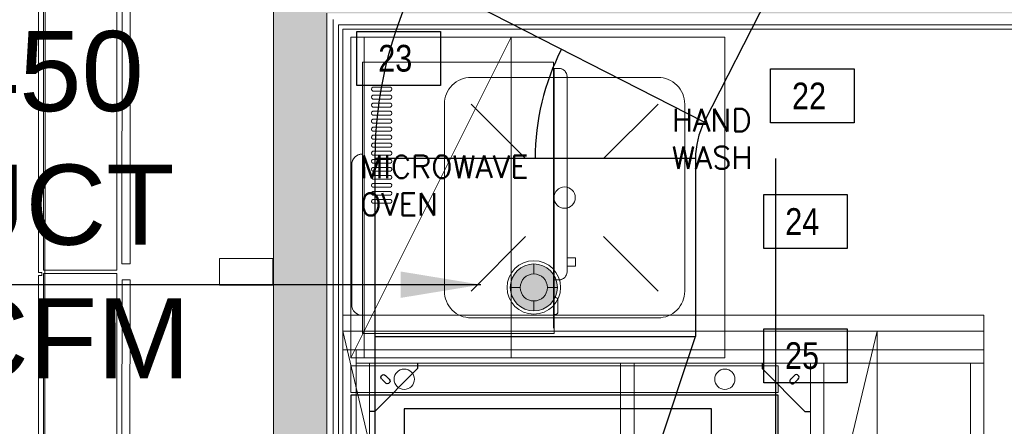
# Model space of a CAD drawing. Header units: millimetres. Extents: x -125266 to 274256, y -711690 to -301689.
# Tile 245 of 256: x -61725 to -59882, y -347405 to -346644. Entities that reach past the tile are written whole.
import ezdxf

# ---------------------------------------------------------------- set-up
doc = ezdxf.new("R2010")
doc.units = ezdxf.units.MM
doc.linetypes.add('HIDDEN', pattern=[0.375, 0.25, -0.125])
for name, color, linetype, lineweight in [('A-DETL-MBND', 5, 'Continuous', 9), ('A-GLAZ-CURT', 8, 'Continuous', 9), ('AD Wall', 8, 'Continuous', 15), ('ARCH', 7, 'Continuous', 0), ('CCTV CAMERA', 5, 'Continuous', 0), ('CCTV Legend', 7, 'Continuous', 5), ('Equipment', 8, 'Continuous', 0), ('Finished Line', 7, 'Continuous', 0), ('HOOD', 6, 'Continuous', 0), ('Legend', 5, 'Continuous', 0), ('LIGHT', 173, 'Continuous', 5), ('MEPTEK HVAC-Kitchen Exhaust Air Duct', 30, 'Continuous', 30), ('MEPTEK-TEXT1', 7, 'Continuous', 30), ('Plaster Line', 7, 'Continuous', 0)]:
    doc.layers.add(name, color=color, linetype=linetype, lineweight=lineweight)
for name, color, linetype in [('Equip Code', 1, 'Continuous'), ('Equipment Name', 7, 'Continuous'), ('Light Equipment', 8, 'Continuous'), ('Model_Top', 7, 'Continuous')]:
    doc.layers.add(name, color=color, linetype=linetype)
doc.styles.add('REVAC', font='verdana.ttf', dxfattribs={"height": 50})
doc.styles.add('SA-DESIGN', font='arial.ttf')
doc.styles.get("Standard").update_dxf_attribs({"font": 'ARIALN.TTF'})
doc.styles.add('Times New Roman', font='times.ttf', dxfattribs={"height": 150})
doc.dimstyles.new('ARA-125', dxfattribs={"dimtxt": 200, "dimasz": 75, "dimexe": 0, "dimexo": 75, "dimgap": 7.5, "dimtad": 0, "dimdec": 0, "dimrnd": 5, "dimdsep": 46, "dimtxsty": 'Times New Roman', "dimblk": 'ARCHTICK', "dimcen": 56.25, "dimdle": 56.25, "dimclrd": 256, "dimclre": 256, "dimclrt": 256, "dimazin": 3, "dimtfac": 1, "dimtdec": 0, "dimtix": 1, "dimtmove": 1, "dimatfit": 3, "dimfxl": 0, "dimtolj": 1, "dimlwd": -1, "dimlwe": 0, "dimarcsym": 0})

# ---------------------------------------------------------------- blocks, each defined once
blk = doc.blocks.new('A$Cd8c23d55')
at = {"layer": 'LIGHT'}
h = blk.add_hatch(color=20, dxfattribs=at)
h.dxf.hatch_style = 1
h.set_gradient(color1=(255, 63, 0), one_color=1, tint=1, name='SPHERICAL')
edge = h.paths.add_edge_path()
edge.add_arc((50, 50), 44, 0, 360)
for p, q in [((50, 75.3), (50, 94)), ((24.7, 50), (6, 50)), ((75.3, 50), (94, 50)), ((50, 24.7), (50, 6))]:
    blk.add_line(p, q, dxfattribs=at)
for radius in [50, 44, 25.3]:
    blk.add_circle((50, 50), radius, dxfattribs=at)
blk = doc.blocks.new('A_GLASS_PARTITION_TYPE 2 - TYPE 2-49217597-Store 26 at Node L4 Level')
at = {"layer": 'A-GLAZ-CURT', "color": 8, "lineweight": 15}
for p, q in [((610, 7.5), (-610, 7.5)), ((-610, 7.5), (-610, -7.5)), ((610, -7.5), (610, 7.5)), ((-610, -7.5), (610, -7.5)), ((-600, -175), (-650, -175)), ((-650, -175), (-650, -275)), ((-600, -275), (-600, -175)), ((-650, -275), (-600, -275))]:
    blk.add_line(p, q, dxfattribs=at)
blk = doc.blocks.new('A_GLASS_PARTITION_TYPE 2 - TYPE 2-49217600-Store 26 at Node L4 Level')
at = {"layer": 'A-GLAZ-CURT', "color": 8, "lineweight": 15}
for p, q in [((610, 7.5), (-610, 7.5)), ((-610, 7.5), (-610, -7.5)), ((610, -7.5), (610, 7.5)), ((-610, -7.5), (610, -7.5)), ((-600, -175), (-650, -175)), ((-650, -175), (-650, -275)), ((-600, -275), (-600, -175)), ((-650, -275), (-600, -275))]:
    blk.add_line(p, q, dxfattribs=at)
blk = doc.blocks.new('Ceilings 86 - Ceilings 58-48037302-Store 26 at Node L4 Level')
at = {"layer": 'A-DETL-MBND', "color": 250, "lineweight": 13}
for p, q in [((584297.6, 74022.7), (583132.8, 73585.9)), ((583181, 73457.4), (584345.8, 73894.1)), ((583127.2, 73583.8), (581962.4, 73147.1)), ((583175.4, 73455.3), (583127.2, 73583.8)), ((583132.8, 73585.9), (583181, 73457.4)), ((582010.6, 73018.6), (583175.4, 73455.3))]:
    blk.add_line(p, q, dxfattribs=at)
blk = doc.blocks.new('DIAL-LT-NDE-ZZ-M3-A-100_rvt-1-Store 26 at Node L4 Level')
at = {"layer": 'A-DETL-MBND', "color": 8, "lineweight": 13}
for p, q in [((-574322.7, 135893.6), (-568086.7, 135892.5)), ((-571828.7, 135881.2), (-573072.7, 135881.4)), ((-571828.7, 135887.2), (-571828.7, 135881.2)), ((-571822.7, 135887.2), (-571828.7, 135887.2)), ((-571822.7, 135881.2), (-571822.7, 135887.2)), ((-570578.7, 135881), (-571822.7, 135881.2))]:
    blk.add_line(p, q, dxfattribs=at)
at = {"color": 8, "lineweight": 13}
for name, p, rotation in [('Ceilings 86 - Ceilings 58-48037302-Store 26 at Node L4 Level', (0, 0), 159.4399999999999), ('A_GLASS_PARTITION_TYPE 2 - TYPE 2-49217597-Store 26 at Node L4 Level', (-572454.6, 136044.9), 179.9900000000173), ('A_GLASS_PARTITION_TYPE 2 - TYPE 2-49217600-Store 26 at Node L4 Level', (-571204.6, 136044.7), 179.9900000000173)]:
    blk.add_blockref(name, p, dxfattribs=dict(at, rotation=rotation))
blk = doc.blocks.new('A$Cec1ce621')
at = {"layer": 'Equipment', "linetype": 'HIDDEN', "lineweight": 0, "ltscale": 0.1}
for p, q in [((454, 419), (191.9, 419)), ((0, 399), (0, 41)), ((0, 399), (10, 399)), ((10, 399), (498, 399)), ((498, 399), (508, 399)), ((508, 40), (508, 399)), ((46.9, 346.5), (46.9, 379.2)), ((54.1, 379.2), (54.1, 346.5)), ((61.9, 346.5), (61.9, 379.2)), ((69.1, 379.2), (69.1, 346.5)), ((76.9, 346.5), (76.9, 379.2)), ((84.1, 379.2), (84.1, 346.5)), ((91.9, 346.5), (91.9, 379.2)), ((99.1, 379.2), (99.1, 346.5)), ((106.9, 346.5), (106.9, 379.2)), ((114.1, 379.2), (114.1, 346.5)), ((121.9, 346.5), (121.9, 379.2)), ((129.1, 379.2), (129.1, 346.5)), ((136.9, 346.5), (136.9, 379.2)), ((144.1, 379.2), (144.1, 346.5)), ((151.9, 346.5), (151.9, 379.2)), ((159.1, 379.2), (159.1, 346.5)), ((166.9, 346.5), (166.9, 379.2)), ((174.1, 379.2), (174.1, 346.5)), ((181.9, 346.5), (181.9, 379.2)), ((189.1, 379.2), (189.1, 346.5)), ((196.9, 346.5), (196.9, 379.2)), ((204.1, 379.2), (204.1, 346.5)), ((211.9, 346.5), (211.9, 379.2)), ((219.1, 379.2), (219.1, 346.5)), ((226.9, 346.5), (226.9, 379.2)), ((234.1, 379.2), (234.1, 346.5)), ((241.9, 346.5), (241.9, 379.2)), ((249.1, 379.2), (249.1, 346.5)), ((256.9, 346.5), (256.9, 379.2)), ((264.1, 379.2), (264.1, 346.5)), ((10, 41), (0, 41)), ((498, 41), (10, 41)), ((508, 40), (11.9, 40)), ((11.9, 40), (11.9, 31)), ((38.6, 41), (38.6, 40)), ((380.7, 41), (380.7, 40)), ((407.4, 40), (407.4, 31)), ((440.5, 41), (440.5, 38)), ((472.3, 41), (472.3, 38)), ((467.3, 33), (445.5, 33)), ((26.9, 16), (392.4, 16)), ((366.5, 16), (366.5, 15)), ((366.5, 0), (366.5, 15)), ((366.5, 0), (381.8, 0)), ((381.8, 16), (381.8, 15)), ((381.8, 15), (381.8, 0))]:
    blk.add_line(p, q, dxfattribs=at)
for centre, radius, start, end in [((191.9, 399), 20, 90, 180), ((454, 399), 20, 0, 90), ((50.5, 378), 3.8, 18.7415, 161.2585), ((65.5, 378), 3.8, 18.7415, 161.2585), ((80.5, 378), 3.8, 18.7415, 161.2585), ((95.5, 378), 3.8, 18.7415, 161.2585), ((110.5, 378), 3.8, 18.7415, 161.2585), ((125.5, 378), 3.8, 18.7415, 161.2585), ((140.5, 378), 3.8, 18.7415, 161.2585), ((155.5, 378), 3.8, 18.7415, 161.2585), ((170.5, 378), 3.8, 18.7415, 161.2585), ((185.5, 378), 3.8, 18.7415, 161.2585), ((200.5, 378), 3.8, 18.7415, 161.2585), ((215.5, 378), 3.8, 18.7415, 161.2585), ((230.5, 378), 3.8, 18.7415, 161.2585), ((245.5, 378), 3.8, 18.7415, 161.2585), ((260.5, 378), 3.8, 18.7415, 161.2585), ((50.5, 347.8), 3.83, 199.6898, 340.3102), ((65.5, 347.8), 3.83, 199.6898, 340.3102), ((80.5, 347.8), 3.83, 199.6898, 340.3102), ((95.5, 347.8), 3.83, 199.6898, 340.3102), ((110.5, 347.8), 3.83, 199.6898, 340.3102), ((125.5, 347.8), 3.83, 199.6898, 340.3102), ((140.5, 347.8), 3.83, 199.6898, 340.3102), ((155.5, 347.8), 3.83, 199.6898, 340.3102), ((170.5, 347.8), 3.83, 199.6898, 340.3102), ((185.5, 347.8), 3.83, 199.6898, 340.3102), ((200.5, 347.8), 3.83, 199.6898, 340.3102), ((215.5, 347.8), 3.83, 199.6898, 340.3102), ((230.5, 347.8), 3.83, 199.6898, 340.3102), ((245.5, 347.8), 3.83, 199.6898, 340.3102), ((260.5, 347.8), 3.83, 199.6898, 340.3102), ((445.5, 38), 5, 180, 270), ((467.3, 38), 5, 270, 0), ((26.9, 31), 15, 180, 270), ((392.4, 31), 15, 270, 0)]:
    blk.add_arc(centre, radius, start, end, dxfattribs=at)
blk = doc.blocks.new('ARCH')
at = {"layer": 'Legend', "ltscale": 15}
h = blk.add_hatch(dxfattribs=at)
h.set_pattern_fill('SACNCR', color=8, scale=25, style=0)
h.paths.add_polyline_path([(-61250.1, -341787), (-61250.1, -342091.1), (-61250.1, -342091.1), (-61250.1, -342141.1), (-61250.1, -344307.9), (-61181.2, -344307.9), (-61181.2, -344307.9), (-61169.1, -344307.9), (-60630.8, -344307.9), (-60630.8, -344920), (-60630.8, -344932), (-61250.1, -344932), (-61250.1, -351457.1), (-61395.2, -351457.1), (-61395.2, -351557.1), (-60383.2, -351557.1), (-60383.2, -352683.7), (-61393.2, -352683.7), (-61393.2, -352783.7), (-60283.2, -352783.7), (-60283.2, -351457.1), (-61150.1, -351457.1), (-61150.1, -346632), (-57589.3, -346632), (-57474.4, -346517.1), (-57545.1, -346446.4), (-57630.7, -346532), (-57700.7, -346532), (-57700.7, -346582), (-58200.7, -346582), (-58200.7, -346532), (-58300.7, -346532), (-58300.7, -346582), (-58800.7, -346582), (-58800.7, -346532), (-58980.8, -346532), (-58980.8, -346426), (-59030.8, -346426), (-59030.8, -346026), (-58980.8, -346026), (-58980.8, -345956), (-59080.8, -345956), (-59080.8, -346532), (-61150.1, -346532), (-61150.1, -345032), (-60530.8, -345032), (-60530.8, -344607), (-59080.8, -344607), (-59080.8, -345032), (-58980.8, -345032), (-58980.8, -344507), (-60530.8, -344507), (-60530.8, -344207.9), (-61150.1, -344207.9), (-61150.1, -341887), (-56700.1, -341887), (-56700.1, -344932), (-58020.8, -344932), (-58020.8, -345032), (-56700.1, -345032), (-56700.1, -345601.3), (-56785.7, -345687), (-56715, -345757.7), (-56600.1, -345642.8), (-56600.1, -341887), (-51541.4, -341887), (-51541.4, -345439.4, 0.002965), (-51441.4, -345409.7), (-51441.4, -341887), (-47645.9, -341887), (-47645.9, -344723.2), (-47445.9, -344723.2), (-47445.9, -344623.2), (-47545.9, -344623.2), (-47545.9, -341887), (-45935.9, -341887), (-45935.9, -344623.2), (-46521.9, -344623.2), (-46521.9, -344723.2), (-45835.9, -344723.2), (-45835.9, -341787), (-45958.9, -341787), (-45958.9, -341787.9), (-46008.9, -341787.9)])
h = blk.add_hatch(dxfattribs=at)
h.set_pattern_fill('SACNCR', color=8, scale=25, style=0)
h.paths.add_polyline_path([(-61250.1, -341787), (-61250.1, -342091.1), (-61250.1, -342091.1), (-61250.1, -342141.1), (-61250.1, -344307.9), (-61181.2, -344307.9), (-61181.2, -344307.9), (-61169.1, -344307.9), (-60630.8, -344307.9), (-60630.8, -344920), (-60630.8, -344932), (-61250.1, -344932), (-61250.1, -351457.1), (-61395.2, -351457.1), (-61395.2, -351557.1), (-60383.2, -351557.1), (-60383.2, -352683.7), (-61393.2, -352683.7), (-61393.2, -352783.7), (-60283.2, -352783.7), (-60283.2, -351457.1), (-61150.1, -351457.1), (-61150.1, -346632), (-57589.3, -346632), (-57474.4, -346517.1), (-57545.1, -346446.4), (-57630.7, -346532), (-57700.7, -346532), (-57700.7, -346582), (-58200.7, -346582), (-58200.7, -346532), (-58300.7, -346532), (-58300.7, -346582), (-58800.7, -346582), (-58800.7, -346532), (-58980.8, -346532), (-58980.8, -346426), (-59030.8, -346426), (-59030.8, -346026), (-58980.8, -346026), (-58980.8, -345956), (-59080.8, -345956), (-59080.8, -346532), (-61150.1, -346532), (-61150.1, -345032), (-60530.8, -345032), (-60530.8, -344607), (-59080.8, -344607), (-59080.8, -345032), (-58980.8, -345032), (-58980.8, -344507), (-60530.8, -344507), (-60530.8, -344207.9), (-61150.1, -344207.9), (-61150.1, -341887), (-56700.1, -341887), (-56700.1, -344932), (-58020.8, -344932), (-58020.8, -345032), (-56700.1, -345032), (-56700.1, -345601.3), (-56785.7, -345687), (-56715, -345757.7), (-56600.1, -345642.8), (-56600.1, -341887), (-51541.4, -341887), (-51541.4, -345439.4, 0.002965), (-51441.4, -345409.7), (-51441.4, -341887), (-47645.9, -341887), (-47645.9, -344723.2), (-47445.9, -344723.2), (-47445.9, -344623.2), (-47545.9, -344623.2), (-47545.9, -341887), (-45935.9, -341887), (-45935.9, -344623.2), (-46521.9, -344623.2), (-46521.9, -344723.2), (-45835.9, -344723.2), (-45835.9, -341787), (-45958.9, -341787), (-45958.9, -341787.9), (-46008.9, -341787.9)])
at = {"layer": 'AD Wall', "lineweight": 0}
for p, q in [((-61250.1, -344932), (-61250.1, -351457.1)), ((-61150.1, -346632), (-61150.1, -351457.1))]:
    blk.add_line(p, q, dxfattribs=at)
at = {"layer": 'AD Wall', "color": 8, "lineweight": 0}
for p, q in [((-61250.1, -344932), (-61250.1, -351457.1)), ((-61150.1, -346632), (-61150.1, -351457.1))]:
    blk.add_line(p, q, dxfattribs=at)
at = {"layer": 'Equip Code'}
for points in [[(-61093.6, -346767), (-61093.6, -346665.9), (-60937.5, -346665.9), (-60937.5, -346767)], [(-60319.5, -346837.3), (-60319.5, -346736.2), (-60163.3, -346736.2), (-60163.3, -346837.3)], [(-60332, -347072.2), (-60332, -346971.1), (-60175.9, -346971.1), (-60175.9, -347072.2)], [(-60332.1, -347323.6), (-60332.1, -347222.5), (-60176, -347222.5), (-60176, -347323.6)]]:
    blk.add_lwpolyline(points, close=True, dxfattribs=at)
at = {"layer": 'Equipment', "lineweight": 0}
for p, q in [((-60805.1, -346677), (-61105.1, -347277)), ((-61080.1, -346677), (-61080.1, -347277)), ((-60880.1, -346802), (-60778.2, -346903.9)), ((-60632, -346903.9), (-60530.1, -346802)), ((-60880.1, -347152), (-60778.2, -347050.1)), ((-60632, -347050.1), (-60530.1, -347152))]:
    blk.add_line(p, q, dxfattribs=at)
for points in [[(-61105.1, -346677), (-60405.1, -346677), (-60405.1, -347277), (-61105.1, -347277)], [(-61105.1, -346677), (-60805.1, -346677), (-60805.1, -347277), (-61105.1, -347277)]]:
    blk.add_lwpolyline(points, close=True, dxfattribs=at)
blk.add_lwpolyline([(-60480.1, -346802), (-60480.1, -347152, -0.414214), (-60530.1, -347202), (-60880.1, -347202, -0.414214), (-60930.1, -347152), (-60930.1, -346802, -0.414214), (-60880.1, -346752), (-60530.1, -346752, -0.414214)], format="xyb", close=True, dxfattribs=at)
at = {"layer": 'Equipment'}
blk.add_lwpolyline([(-61105.1, -347342), (-60305.1, -347342), (-60305.1, -347292), (-61105.1, -347292)], close=True, dxfattribs=at)
at = {"layer": 'Equipment', "lineweight": 30}
for points in [[(-61105.1, -347347), (-61105.1, -347747), (-60305.1, -347747), (-60305.1, -347347)], [(-61005.1, -347372), (-61005.1, -347722), (-60430.1, -347722), (-60430.1, -347372)]]:
    blk.add_lwpolyline(points, close=True, dxfattribs=at)
at = {"layer": 'Equipment', "lineweight": 0}
blk.add_circle((-60705.1, -346977), 20, dxfattribs=at)
at = {"layer": 'Equipment'}
for centre in [(-61005.1, -347317), (-60405.1, -347317)]:
    blk.add_circle(centre, 19, dxfattribs=at)
at = {"layer": 'Finished Line', "color": 8}
for p, q in [((-61128.1, -346654), (-61128.1, -351435.1)), ((-57580.2, -346654), (-61128.1, -346654)), ((-61128.1, -346654), (-61128.1, -351435.1)), ((-57580.2, -346654), (-61128.1, -346654)), ((-61120.1, -346662), (-61120.1, -351427.1)), ((-57576.9, -346662), (-61120.1, -346662)), ((-61120.1, -346662), (-61120.1, -351427.1)), ((-57576.9, -346662), (-61120.1, -346662))]:
    blk.add_line(p, q, dxfattribs=at)
at = {"layer": 'HOOD'}
for p, q in [((-61120.1, -347227.1), (-60120.1, -351427.1)), ((-60120.1, -347227.1), (-61120.1, -351427.1))]:
    blk.add_line(p, q, dxfattribs=at)
for points in [[(-61120.1, -347227.1), (-61120.1, -351427.1), (-60120.1, -351427.1), (-60120.1, -347227.1)], [(-60120.1, -351427.1), (-59920.1, -351427.1), (-59920.1, -347227.1), (-60120.1, -347227.1)]]:
    blk.add_lwpolyline(points, close=True, dxfattribs=at)
at = {"layer": 'Light Equipment', "lineweight": 0}
for p, q in [((-60805.1, -346677), (-61105.1, -347277)), ((-61080.1, -346677), (-61080.1, -347277)), ((-61083.5, -346723.5), (-60725.5, -346723.5)), ((-61083.5, -346723.5), (-61083.5, -346733.5)), ((-60725.5, -346733.5), (-60725.5, -346723.5)), ((-61083.5, -346733.5), (-61083.5, -347221.5)), ((-60725.5, -347221.5), (-60725.5, -346733.5)), ((-60724.5, -347231.5), (-60724.5, -346735.4)), ((-60724.5, -346735.4), (-60715.5, -346735.4)), ((-60725.5, -346762.1), (-60724.5, -346762.1)), ((-60700.5, -346750.4), (-60700.5, -347115.9)), ((-61031, -346770.4), (-61063.7, -346770.4)), ((-61063.7, -346777.6), (-61031, -346777.6)), ((-61031, -346785.4), (-61063.7, -346785.4)), ((-61063.7, -346792.6), (-61031, -346792.6)), ((-61031, -346800.4), (-61063.7, -346800.4)), ((-61063.7, -346807.6), (-61031, -346807.6)), ((-61031, -346815.4), (-61063.7, -346815.4)), ((-60880.1, -346802), (-60778.2, -346903.9)), ((-60632, -346903.9), (-60530.1, -346802)), ((-61063.7, -346822.6), (-61031, -346822.6)), ((-61031, -346830.4), (-61063.7, -346830.4)), ((-61063.7, -346837.6), (-61031, -346837.6)), ((-61031, -346845.4), (-61063.7, -346845.4)), ((-61063.7, -346852.6), (-61031, -346852.6)), ((-61031, -346860.4), (-61063.7, -346860.4)), ((-61063.7, -346867.6), (-61031, -346867.6)), ((-61031, -346875.4), (-61063.7, -346875.4)), ((-61063.7, -346882.6), (-61031, -346882.6)), ((-61031, -346890.4), (-61063.7, -346890.4)), ((-61063.7, -346897.6), (-61031, -346897.6)), ((-61031, -346905.4), (-61063.7, -346905.4)), ((-61103.5, -347177.5), (-61103.5, -346915.4)), ((-61063.7, -346912.6), (-61031, -346912.6)), ((-61031, -346920.4), (-61063.7, -346920.4)), ((-61063.7, -346927.6), (-61031, -346927.6)), ((-61031, -346935.4), (-61063.7, -346935.4)), ((-61063.7, -346942.6), (-61031, -346942.6)), ((-61031, -346950.4), (-61063.7, -346950.4)), ((-61063.7, -346957.6), (-61031, -346957.6)), ((-61031, -346965.4), (-61063.7, -346965.4)), ((-61063.7, -346972.6), (-61031, -346972.6)), ((-61031, -346980.4), (-61063.7, -346980.4)), ((-61063.7, -346987.6), (-61031, -346987.6)), ((-60880.1, -347152), (-60778.2, -347050.1)), ((-60632, -347050.1), (-60530.1, -347152)), ((-60700.5, -347090), (-60699.5, -347090)), ((-60684.5, -347090), (-60699.5, -347090)), ((-60684.5, -347090), (-60684.5, -347105.3)), ((-60725.5, -347104.2), (-60724.5, -347104.2)), ((-60700.5, -347105.3), (-60699.5, -347105.3)), ((-60699.5, -347105.3), (-60684.5, -347105.3)), ((-60724.5, -347130.9), (-60715.5, -347130.9)), ((-60725.5, -347164), (-60722.5, -347164)), ((-60717.5, -347190.8), (-60717.5, -347169)), ((-60725.5, -347195.8), (-60722.5, -347195.8)), ((-61083.5, -347221.5), (-61083.5, -347231.5)), ((-61120.1, -347227.1), (-60120.1, -351427.1)), ((-60120.1, -347227.1), (-61120.1, -351427.1)), ((-60724.5, -347231.5), (-61083.5, -347231.5))]:
    blk.add_line(p, q, dxfattribs=at)
for points in [[(-61093.6, -346767), (-61093.6, -346665.9), (-60937.5, -346665.9), (-60937.5, -346767)], [(-61105.1, -346677), (-60405.1, -346677), (-60405.1, -347277), (-61105.1, -347277)], [(-61105.1, -346677), (-60805.1, -346677), (-60805.1, -347277), (-61105.1, -347277)], [(-60319.5, -346837.3), (-60319.5, -346736.2), (-60163.3, -346736.2), (-60163.3, -346837.3)], [(-60332, -347072.2), (-60332, -346971.1), (-60175.9, -346971.1), (-60175.9, -347072.2)], [(-60332.1, -347323.6), (-60332.1, -347222.5), (-60176, -347222.5), (-60176, -347323.6)], [(-61120.1, -347227.1), (-61120.1, -351427.1), (-60120.1, -351427.1), (-60120.1, -347227.1)], [(-60120.1, -351427.1), (-59920.1, -351427.1), (-59920.1, -347227.1), (-60120.1, -347227.1)], [(-61105.1, -347342), (-60305.1, -347342), (-60305.1, -347292), (-61105.1, -347292)], [(-61105.1, -347347), (-61105.1, -347747), (-60305.1, -347747), (-60305.1, -347347)], [(-61005.1, -347372), (-61005.1, -347722), (-60430.1, -347722), (-60430.1, -347372)]]:
    blk.add_lwpolyline(points, close=True, dxfattribs=at)
blk.add_lwpolyline([(-60480.1, -346802), (-60480.1, -347152, -0.414214), (-60530.1, -347202), (-60880.1, -347202, -0.414214), (-60930.1, -347152), (-60930.1, -346802, -0.414214), (-60880.1, -346752), (-60530.1, -346752, -0.414214)], format="xyb", close=True, dxfattribs=at)
for centre, radius in [((-60705.1, -346977), 20), ((-61005.1, -347317), 19), ((-60405.1, -347317), 19)]:
    blk.add_circle(centre, radius, dxfattribs=at)
for centre, radius, start, end in [((-60715.5, -346750.4), 15, 0, 90), ((-61062.5, -346774), 3.8, 108.7415, 251.2585), ((-61032.3, -346774), 3.83, 289.6898, 70.3102), ((-61062.5, -346789), 3.8, 108.7415, 251.2585), ((-61032.3, -346789), 3.83, 289.6898, 70.3102), ((-61062.5, -346804), 3.8, 108.7415, 251.2585), ((-61062.5, -346819), 3.8, 108.7415, 251.2585), ((-61032.3, -346804), 3.83, 289.6898, 70.3102), ((-61032.3, -346819), 3.83, 289.6898, 70.3102), ((-61062.5, -346834), 3.8, 108.7415, 251.2585), ((-61032.3, -346834), 3.83, 289.6898, 70.3102), ((-61062.5, -346849), 3.8, 108.7415, 251.2585), ((-61032.3, -346849), 3.83, 289.6898, 70.3102), ((-61062.5, -346864), 3.8, 108.7415, 251.2585), ((-61032.3, -346864), 3.83, 289.6898, 70.3102), ((-61062.5, -346879), 3.8, 108.7415, 251.2585), ((-61062.5, -346894), 3.8, 108.7415, 251.2585), ((-61032.3, -346879), 3.83, 289.6898, 70.3102), ((-61032.3, -346894), 3.83, 289.6898, 70.3102), ((-61083.5, -346915.4), 20, 90, 180), ((-61062.5, -346909), 3.8, 108.7415, 251.2585), ((-61032.3, -346909), 3.83, 289.6898, 70.3102), ((-61062.5, -346924), 3.8, 108.7415, 251.2585), ((-61032.3, -346924), 3.83, 289.6898, 70.3102), ((-61062.5, -346939), 3.8, 108.7415, 251.2585), ((-61032.3, -346939), 3.83, 289.6898, 70.3102), ((-61062.5, -346954), 3.8, 108.7415, 251.2585), ((-61062.5, -346969), 3.8, 108.7415, 251.2585), ((-61032.3, -346954), 3.83, 289.6898, 70.3102), ((-61032.3, -346969), 3.83, 289.6898, 70.3102), ((-61062.5, -346984), 3.8, 108.7415, 251.2585), ((-61032.3, -346984), 3.83, 289.6898, 70.3102), ((-60715.5, -347115.9), 15, 270, 0), ((-60722.5, -347169), 5, 0, 90), ((-61083.5, -347177.5), 20, 180, 270), ((-60722.5, -347190.8), 5, 270, 0)]:
    blk.add_arc(centre, radius, start, end, dxfattribs=at)
at = {"layer": 'Plaster Line', "lineweight": 5}
blk.add_line((-61138.1, -346644), (-61138.1, -351445.1), dxfattribs=at)
at = {"layer": 'Plaster Line', "color": 8, "lineweight": 5}
blk.add_line((-61138.1, -346644), (-61138.1, -351445.1), dxfattribs=at)
at = {"lineweight": 5, "rotation": 270}
blk.add_blockref('DIAL-LT-NDE-ZZ-M3-A-100_rvt-1-Store 26 at Node L4 Level', (-197570.7, -918945.6), dxfattribs=at)
at = {"layer": 'Equipment', "xscale": -1, "rotation": 90}
blk.add_blockref('A$Cec1ce621', (-60684.5, -346723.5), dxfattribs=at)
at = {"layer": 'Equip Code', "lineweight": 0}
for s, p in [('23', (-61053.8, -346741.2)), ('22', (-60279.4, -346811.8)), ('24', (-60292.1, -347046.8)), ('25', (-60292.5, -347297.7))]:
    blk.add_text(s, height=50, dxfattribs=at).set_placement(p)
at = {"layer": 'Equipment Name', "linetype": 'Continuous', "lineweight": 5, "ltscale": 25, "insert": (-60504.3, -346811.1), "char_height": 42, "width": 194.196, "attachment_point": 1}
blk.add_mtext('{\\Fsimplex|c0;HAND WASH}', dxfattribs=at)
at = {"layer": 'Equipment Name', "linetype": 'Continuous', "lineweight": 5, "ltscale": 25, "insert": (-61087.6, -347010.5, 0), "char_height": 42, "width": 414.975, "attachment_point": 7, "rotation": 0.0391}
blk.add_mtext('{\\Fsimplex|c0;MICROWAVE OVEN }', dxfattribs=at)
at = {"layer": 'Light Equipment', "lineweight": 0}
for s, p in [('23', (-61053.8, -346741.2)), ('22', (-60279.4, -346811.8)), ('24', (-60292.1, -347046.8)), ('25', (-60292.5, -347297.7))]:
    blk.add_text(s, height=50, dxfattribs=at).set_placement(p)
at = {"layer": 'Light Equipment', "lineweight": 0, "insert": (-60504.3, -346811.1), "char_height": 42, "width": 194.196, "attachment_point": 1}
blk.add_mtext('{\\Fsimplex|c0;HAND WASH}', dxfattribs=at)
at = {"layer": 'Light Equipment', "lineweight": 0, "insert": (-61087.6, -347010.5, 0), "char_height": 42, "width": 414.975, "attachment_point": 7, "rotation": 0.0391}
blk.add_mtext('{\\Fsimplex|c0;MICROWAVE OVEN }', dxfattribs=at)
blk = doc.blocks.new('dome camera')
at = {"layer": 'CCTV CAMERA'}
blk.add_hatch(color=3, dxfattribs=at).paths.add_polyline_path([(-1802898, -38106, -0.452865), (-1802912.2, -38531), (-1802890, -38531, 0.531355), (-1802888.5, -38093.5)])
at = {"layer": 'CCTV CAMERA', "color": 3}
for p, q in [((-1802888.5, -38093.5), (-1802912.2, -38093.5)), ((-1802888.5, -38093.5), (-1802898, -38106)), ((-1802890, -38531), (-1802912.2, -38531))]:
    blk.add_line(p, q, dxfattribs=at)
for points in [[(-1802811, -38277), (-1800446.6, -36163.2)], [(-1802811, -38348.3), (-1800446.6, -40462.1)]]:
    blk.add_lwpolyline(points, dxfattribs=at)
for points in [[(-1803194.5, -38093.5, 25, 25, 0), (-1803091, -38093.5, 50, 50, 0)], [(-1803194.5, -38093.5, 25, 25, 0), (-1803194.5, -38531, 50, 50, 0)], [(-1803091, -38093.5, 25, 25, 0), (-1802888.5, -38093.5, 50, 50, 0)], [(-1803091, -38093.5, 25, 25, 0), (-1803091, -38531, 50, 50, 0)], [(-1803194.5, -38531, 25, 25, 0), (-1803091, -38531, 50, 50, 0)], [(-1803091, -38531, 25, 25, 0), (-1802888.5, -38531, 50, 50, 0)]]:
    blk.add_lwpolyline(points, format="xyseb", dxfattribs=at)
at = {"layer": 'CCTV CAMERA', "color": 3, "const_width": 12.9}
blk.add_lwpolyline([(-1802811, -38276.2, 0.402103), (-1802846, -38312.6, 0.401283), (-1802811.1, -38349.1, 0.401283)], format="xyb", dxfattribs=at)
at = {"layer": 'CCTV CAMERA', "color": 3}
for centre, radius, start, end in [((-1803091.6, -38312.2), 282.9, 309.35832, 50.64168), ((-1803037, -38311.7), 264, 303.83521, 55.77191)]:
    blk.add_arc(centre, radius, start, end, dxfattribs=at)
blk = doc.blocks.new('Suspension_plate')
at = {"layer": 'Model_Top', "color": 5}
for p, q in [((90, -10), (90, 0)), ((10, -90, 83.1), (90, -10, 83.1)), ((22.7, -29.8, 83.1), (29.8, -36.8, 83.1)), ((36.8, -29.8, 83.1), (29.8, -22.7, 83.1)), ((0, -90, 83.1), (10, -90, 83.1))]:
    blk.add_line(p, q, dxfattribs=at)
for centre, start, end in [((26.2, -26.2, 83.1), 45, 225), ((33.3, -33.3, 83.1), 225, 45)]:
    blk.add_arc(centre, 5, start, end, dxfattribs=at)
blk = doc.blocks.new('A$C8f9b76a3')
at = {"layer": 'HOOD', "lineweight": 0}
for p, q in [((0, 1200), (4200, 1200)), ((4135, 1200), (4135, 0)), ((4200, 1200), (4200, 0)), ((65, 1175), (4135, 1175)), ((4110, 1175), (4110, 0)), ((90, 1150), (4110, 1150)), ((90, 680), (4110, 680)), ((90, 655), (4110, 655)), ((4110, 325), (90, 325)), ((4110, 300), (90, 300)), ((4110, 25), (90, 25)), ((4200, 0), (0, 0))]:
    blk.add_line(p, q, dxfattribs=at)
at = {"layer": 'Model_Top', "xscale": -1}
blk.add_blockref('Suspension_plate', (4110, 1150), dxfattribs=at)
at = {"layer": 'Model_Top', "rotation": 180}
blk.add_blockref('Suspension_plate', (4110, 325), dxfattribs=at)
at = {"layer": 'Model_Top', "color": 7, "char_height": 50, "width": 825.636, "attachment_point": 7, "style": 'REVAC'}
for insert in [(351.3, 810.9), (1686.3, 807.8), (3021.3, 807.8)]:
    blk.add_mtext('\\pi173.24445;Exhaust collar\\P\\pi242.20013;350 x 300\\P\\pi89.64808;900 CFM @ 190 Pa', dxfattribs=dict(at, insert=insert))
blk = doc.blocks.new('_ArchTick')
at = {"color": 0, "linetype": 'ByBlock', "const_width": 0.15}
blk.add_lwpolyline([(-0.5, -0.5), (0.5, 0.5)], dxfattribs=at)

msp = doc.modelspace()

# ---------------------------------------------------------------- linework, layer by layer
at = {"layer": 'MEPTEK HVAC-Kitchen Exhaust Air Duct'}
for p, q in [((-60443.7, -346835.6, 0), (-59754, -345484.1, 0)), ((-60443.7, -346835.6), (-60978.1, -346562.9, 0)), ((-61060.1, -346903.8), (-61060.1, -350822.1)), ((-60460.1, -346903.8), (-61060.1, -346903.8)), ((-60460.1, -346903.8), (-60460.1, -347237.1)), ((-60310.1, -346903.8), (-60310.1, -350822.1)), ((-61060.1, -347237.1), (-60460.1, -347237.1)), ((-60610.1, -347687.1), (-60460.1, -347237.1))]:
    msp.add_line(p, q, dxfattribs=at)
for radius in [750, 450, 150]:
    msp.add_arc((-60310.1, -346903.8), radius, 152.9633, 180, dxfattribs=at)

# ---------------------------------------------------------------- block references
at = {"layer": 'ARCH'}
msp.add_blockref('ARCH', (0, 0), dxfattribs=at)
at = {"layer": 'CCTV Legend', "lineweight": 0, "xscale": -0.2940609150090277, "yscale": 0.2940609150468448, "zscale": 0.2940609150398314, "rotation": 216.7765496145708}
msp.add_blockref('dome camera', (370370.8, -38035.1, 0), dxfattribs=at)
at = {"layer": 'HOOD', "lineweight": 0, "rotation": 90}
msp.add_blockref('A$C8f9b76a3', (-59920.1, -351397.1), dxfattribs=at)
at = {"layer": 'LIGHT'}
msp.add_blockref('A$Cd8c23d55', (-60812.6, -347195.2), dxfattribs=at)

# ---------------------------------------------------------------- texts
at = {"layer": 'MEPTEK HVAC-Kitchen Exhaust Air Duct', "insert": (-61894.6, -346991.3, 19.3), "char_height": 150, "width": 2687.488, "attachment_point": 5, "style": 'SA-DESIGN'}
msp.add_mtext('600x450\\PEA DUCT\\P4800 CFM', dxfattribs=at)
at = {"layer": 'MEPTEK-TEXT1', "char_height": 350, "attachment_point": 1}
for s, insert, width in [('{\\fCalibri|b0|i0|c0|p34;\\H1.28571x;\\C1;GENERAL GUIDELINES-HVAC :\\P\\fArial Narrow|b0|i0|c0|p34;\\H0.88889x;\\C256;\\P\\fCalibri|b0|i0|c0|p34;\\C4;DUCTING :\\H0.875x;\\P\\pi-1050,l1050,t1050;\\C256;1.^IDUCTING SHALL BE IN ACCORDANCE WITH IS 655, GALVANIZED IRON SHEET TO BE USED FOR ALL DUCTING WORKS. THERMAL INSULATION ON DUCTS SHALL BE 19 MM THICK. CLOSED CELL CLASS “O” BS 476 PART 6-7 FM APPROVED NITRILE RUBBER ELASTOMERIC INSULATION THERMAL CONDUCTIVITY 0.033 WATTS PER METER-KELVIN (W/(M.K)) AT 0°C FOR AIR CONDITIONING DUCTING. \\P2.^ITHERMAL INSULATION ON KITCHEN EXHAUST DUCTING SHALL BE 80 MM THICK ALUMINUM FOIL FACED RESIN BONDED FIBRE GLASS WOOL OF DENSITY NOT LESS THAN 48 KG/M3.\\P3.^ITHERMAL INSULATION ON FRESH AIR, SUPPLY AIR AND RETURN AIR SHALL BE 19MM THICK CLOSED CELL ANTI-MICROBIAL CLASS “O” BS 476 AND PART 6 & 7 FM APPROVED NITRILE RUBBER ELASTOMERIC INSULATION THERMAL CONDUCTIVITY 0.033 WATTS PER METER-KELVIN (W/ (M\\fArial|b0|i0|c0|p34;.\\fCalibri|b0|i0|c0|p34;K)) AT 0°C.\\P4.^IAPPROPRIATE NUMBER OF TRAP DOORS SHALL BE PROVIDED IN KITCHEN EXHAUST DUCTING FOR OIL/GREASE CLEANING PURPOSE.\\P5.^IDUCTING INSTALLATION WITH RESPECT TO FRESH AIR INTAKE, KITCHEN EXHAUST OUT FROM LOCATION UP TO LOUVERS AT FAÇADE SHALL BE IN THE SCOPE OF CONCESSIONER INCLUDING AIR WASHER, EXHAUST FAN SECTION DRY SCRUBBER ETC.\\P6.^IEACH AND EVERY KITCHEN EXHAUST HOOD SHOULD BE EQUIPPED WITH UL LISTED, WET CHEMICAL BASED, MECHANICALLY OPERATED, AUTOMATIC FIRE SUPPRESSION SYSTEM. SEPARATE DRAWING TO BE SUBMITTED FOR HOOD SUPPRESSION SYSTEM.\\P7.^ISUPPORTING OF DUCTING TO BE DONE WITH USING ANGLE 50X 50 X 5MM AND TIE ROD OF SIZE MINIMUM 10 MM DIA/ AS PER DUCT SIZE.\\P8.^IPOST COMPLETION OF ONSITE WORK, CONCESSIONAIRE HAS TO SHARE TESTING AND COMMISSIONING REPORT WITH DIAL.\\P9.^IINTEGRATION WITH FIRE ALARM SYSTEM, SO THAT AHU GET SWITCHED OFF IN CASE OF ANY FIRE INCIDENT.\\P10.^IFOR EQUIPMENT PLACEMENT STRUCTURAL DETAILS TO BE APPROVED BY STRUCTURAL CONSULTANT AND SAME TO BE SHARE WITH DIAL.\\P11.^ITRAP DOOR WITH PROPER ACCESS TO BE PROVIDED FOR FILTER AND COPPER COIL CLEANING.\\P12.^IKITCHEN VENTILATION SHALL COMPLY TO NFPA 96 GUIDELINE.}', (-102876.1, -301696.9), 28043.429), ('{\\fCalibri|b0|i0|c0|p34;\\H1.28571x;\\C1;CHILLED WATER PIPING:-\\H0.77778x;\\P\\pi-1050,l1050,t1050;\\C256;1.^ICHILLED WATER PIPING SHALL BE CONFIRMING TO IS:1239 PART I CLASS ‘C’ HEAVY AND FITTING SHALL BE CONFORMING TO ASTM A-105,3000LBS SOCKET WELD END (UP TO 50MM) & 1S:1239 PART-II HEAVY/ASTM A-234 WPB, GR.B BUTT WELD FITTING ( ABOVE 50NB PIPE SIZE)\\P2.^IPIPING CONNECTION SHOULD BE SOCKET WELDED UP TO 50NB SIZE AND SHALL BE BUTT WELD ABOVE 50NB PIPE SIZE. PIPE FLANGES SHOULD BE CONFIRMING TO ASTM A-105 # 150 SORF AND FLANGE DIMENSION SHOULD BE IN ACCORDANCE WITH ASME/ANSI B 16.5 (150 SORF), FITTING TO FITTING WELDING IS NOT ALLOWED. NOZZLE CONNECTIONS/THREDOLETS/WELDOLETS ARE NOT ALLOWED BY PUNCTURING THE PIPE. ONLY EQUAL/UNEQUAL TEE’S SHALL BE USED FOR BRANCH CONNECTION FROM HEADER. SOCKET WELD END TEE SHOULD BE USED FOR BRANCH CONNECTION (UP-TO -50NB PIPE SIZE) W.R.T TO PRESSURE GAUGE/TEMPERATURE GAUGE/AIR VENT/DRAIN POINT ETC.\\P3.^IPOST INSTALLATION CLEARANCE BY DIAL, CHW PIPING SHALL BE TESTED @15KGF/CM2 HYDROSTATICS PRESSURE FOR 24HRS HOLD TIME AND TESTING SHOULD BE WITNESSED TO DIAL TEAM.\\P4.^ITHERMAL INSULATION ON CHW AND CONDENSATE DRAIN PIPING LINE SHALL BE 25MM THICK. CLOSED CELL ANTI-MICROBIAL CLASS “O” BS 476 AND PART 6 & 7 FM APPROVED NITRILE RUBBER ELASTOMERIC INSULATION THERMAL CONDUCTIVITY 0.033 WATTS PER METER-KELVIN (W/ (M\\fArial|b0|i0|c0|p34;⋅\\fCalibri|b0|i0|c0|p34;K)) AT 0°C.\\P5.^ICONDENSATE DRAIN PIPING SHALL BE COMPLYING TO IS 4985 CLASS 3 UPVC PIPE. SOLVENT CEMENT COMPLYING WITH ASTM D2564 SHALL BE USED FOR JOINTS.\\P6.^IFOR CEILING SUSPENDED CHILLED WATER PIPE:  PIPE SHOULD BE HANGED WITH TIE ROD OF SIZE MINIMUM 10 MM DIA.}', (-102709, -319968), 24849.354)]:
    msp.add_mtext(s, dxfattribs=dict(at, insert=insert, width=width))

# ---------------------------------------------------------------- leaders
at = {"layer": 'MEPTEK HVAC-Kitchen Exhaust Air Duct'}
msp.add_leader([(-60861.6, -347140, 0), (-62602.5, -347140, 0), (-63137, -347140, 0)], dimstyle='ARA-125', override={"dimtxt": 150, "dimasz": 150}, dxfattribs=at)

doc.saveas('drawing.dxf')
